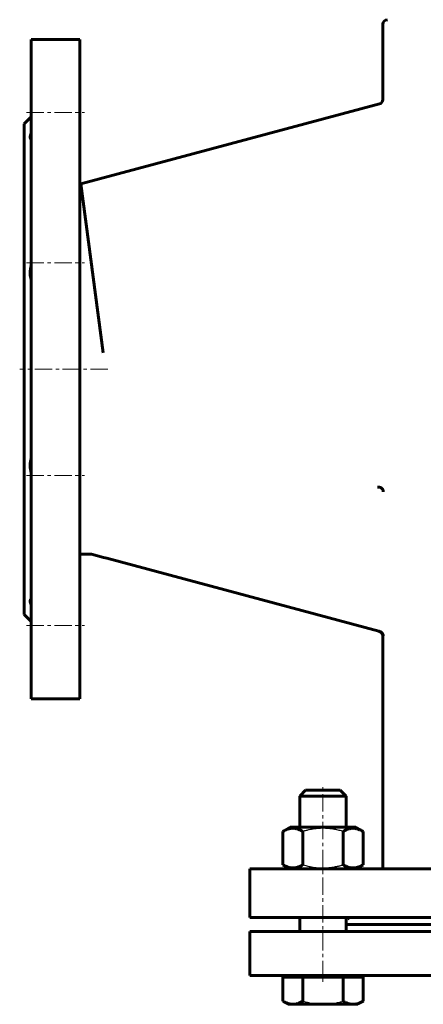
# Model space of a CAD drawing. Header units: millimetres. Extents: x -242 to 242, y -378 to 378.
# Tile 1 of 3: x -242 to -67, y -378 to 48. Entities that reach past the tile are written whole.
import ezdxf

# ---------------------------------------------------------------- set-up
doc = ezdxf.new("R2010")
doc.units = ezdxf.units.MM
for name, pattern in [('K5LT-1', [0]), ('K5LT_AXLED', [12, 7.5, -1.5, 1.5, -1.5]), ('K5LT_BASIC', [0])]:
    doc.linetypes.add(name, pattern=pattern)
doc.layers.add('Системный слой (1)', color=7, linetype='Continuous', true_color=0x6c6c6c)

# ---------------------------------------------------------------- blocks, each defined once
blk = doc.blocks.new('U0')
at = {"layer": 'Системный слой (1)', "color": 143, "linetype": 'K5LT_BASIC', "lineweight": 60, "true_color": 0x33acca}
for p, q in [((-55.92, -343.25), (-100.87, -343.25)), ((35.92, -343.25), (-35.92, -343.25)), ((100.87, -343.25), (55.92, -343.25))]:
    blk.add_line(p, q, dxfattribs=at)
blk = doc.blocks.new('U7')
at = {"layer": 'Системный слой (1)', "color": 143, "linetype": 'K5LT_BASIC', "lineweight": 60, "true_color": 0x33acca}
for p, q in [((-118.37, -285.25), (-110.87, -285.25)), ((-110.87, -285.25), (-103.37, -285.25))]:
    blk.add_line(p, q, dxfattribs=at)
blk = doc.blocks.new('U8')
at = {"layer": 'Системный слой (1)', "color": 143, "linetype": 'K5LT_BASIC', "lineweight": 60, "true_color": 0x33acca}
for p, q in [((-120.87, -301.25), (-120.87, -287.75)), ((-120.87, -346.25), (-120.87, -340.25))]:
    blk.add_line(p, q, dxfattribs=at)
blk = doc.blocks.new('U9')
at = {"layer": 'Системный слой (1)', "color": 143, "linetype": 'K5LT_BASIC', "lineweight": 60, "true_color": 0x33acca}
for p, q in [((-100.87, -301.25), (-100.87, -287.75)), ((-100.87, -346.25), (-100.87, -340.25))]:
    blk.add_line(p, q, dxfattribs=at)
blk = doc.blocks.new('U10')
at = {"layer": 'Системный слой (1)', "color": 143, "linetype": 'K5LT_BASIC', "lineweight": 60, "true_color": 0x33acca}
for p, q in [((-120.87, -287.75), (-110.87, -287.75)), ((-110.87, -287.75), (-100.87, -287.75))]:
    blk.add_line(p, q, dxfattribs=at)
blk = doc.blocks.new('U14')
at = {"layer": 'Системный слой (1)', "color": 143, "linetype": 'K5LT_BASIC', "lineweight": 60, "true_color": 0x33acca}
for p, q in [((-99.44, -340.25), (-99.71, -340.61)), ((-100.19, -340.75), (-100.87, -340.65)), ((-99.71, -340.61), (-100.19, -340.75))]:
    blk.add_line(p, q, dxfattribs=at)
blk = doc.blocks.new('U21')
at = {"layer": 'Системный слой (1)', "color": 143, "linetype": 'K5LT_BASIC', "lineweight": 60, "true_color": 0x33acca}
for p, q in [((-142.5, -346.25), (0, -346.25)), ((0, -346.25), (142.5, -346.25))]:
    blk.add_line(p, q, dxfattribs=at)
blk = doc.blocks.new('U22')
at = {"layer": 'Системный слой (1)', "color": 143, "linetype": 'K5LT_BASIC', "lineweight": 60, "true_color": 0x33acca}
for p, q in [((-142.5, -365.25), (0, -365.25)), ((0, -365.25), (142.5, -365.25))]:
    blk.add_line(p, q, dxfattribs=at)
blk = doc.blocks.new('U37')
at = {"layer": 'Системный слой (1)', "color": 143, "linetype": 'K5LT_BASIC', "lineweight": 60, "true_color": 0x33acca}
for p, q in [((-85, 13.26), (-85, 45.75)), ((-85, -319.25), (-85, -218.53))]:
    blk.add_line(p, q, dxfattribs=at)

msp = doc.modelspace()

# ---------------------------------------------------------------- linework, layer by layer
at = {"layer": 'Системный слой (1)', "color": 143, "linetype": 'K5LT_BASIC', "lineweight": 60, "true_color": 0x33acca}
for p, q in [((-237, 39.25), (-216, 39.25)), ((-237, 39.25), (-237, -245.75)), ((-216, 39.25), (-216, -245.75)), ((-215.53, -23.25), (-86.48, 11.33)), ((-237, 5.75), (-240, 2.75)), ((-240, 2.75), (-240, -209.25)), ((-216, -23.25), (-215.53, -23.25)), ((-215.53, -23.25), (-205.92, -96.25)), ((-216, -183.25), (-210.92, -183.25)), ((-210.92, -183.25), (-210.92, -183.11)), ((-210.92, -183.25), (-205.81, -184.62)), ((-205.81, -184.62), (-204.33, -185.02)), ((-204.33, -185.02), (-86.79, -216.51)), ((-237, -212.25), (-240, -209.25)), ((-86.79, -216.51), (-86.39, -216.62)), ((-237, -245.75), (-216, -245.75)), ((-120.87, -287.75), (-118.37, -285.25)), ((-100.87, -287.75), (-103.37, -285.25)), ((-128.19, -303.02), (-125.12, -301.25)), ((-96.62, -301.25), (-125.12, -301.25)), ((-93.55, -303.02), (-96.62, -301.25)), ((-128.19, -317.48), (-128.19, -303.02)), ((-119.53, -317.48), (-119.53, -303.02)), ((-102.21, -317.48), (-102.21, -303.02)), ((-93.55, -317.48), (-93.55, -303.02)), ((-125.12, -319.25), (-128.19, -317.48)), ((-96.62, -319.25), (-93.55, -317.48)), ((-142.5, -340.25), (-142.5, -319.25)), ((-142.5, -319.25), (142.5, -319.25)), ((-142.5, -340.25), (142.5, -340.25)), ((-142.5, -365.25), (-142.5, -346.25)), ((-125.87, -365.25), (-125.87, -366.05)), ((-95.87, -365.25), (-95.87, -366.05)), ((-128.19, -366.05), (-128.19, -376.41)), ((-128.19, -366.05), (-123.86, -366.05)), ((-123.86, -366.05), (-119.53, -366.05)), ((-119.53, -366.05), (-119.53, -376.41)), ((-119.53, -366.05), (-110.87, -366.05)), ((-110.87, -366.05), (-102.21, -366.05)), ((-102.21, -366.05), (-97.88, -366.05)), ((-102.21, -366.05), (-102.21, -376.41)), ((-97.88, -366.05), (-93.55, -366.05)), ((-93.55, -366.05), (-93.55, -376.41)), ((-128.19, -376.41), (-125.87, -377.75)), ((-125.87, -377.75), (-123.86, -377.75)), ((-123.86, -377.75), (-110.87, -377.75)), ((-110.87, -377.75), (-97.88, -377.75)), ((-97.88, -377.75), (-95.87, -377.75)), ((-93.55, -376.41), (-95.87, -377.75))]:
    msp.add_line(p, q, dxfattribs=at)
at = {"layer": 'Системный слой (1)', "color": 30, "linetype": 'K5LT_AXLED', "lineweight": 18, "true_color": 0xff8000}
for p, q in [((-239, 7.62), (-214, 7.62)), ((-239, -57.33), (-214, -57.33)), ((-203.92, -103.25), (-242, -103.25)), ((-239, -149.17), (-214, -149.17)), ((-239, -214.12), (-214, -214.12)), ((-110.87, -366.45), (-110.87, -283.25)), ((-110.87, -368.05), (-110.87, -363.25))]:
    msp.add_line(p, q, dxfattribs=at)
at = {"layer": 'Системный слой (1)', "color": 143, "linetype": 'K5LT_BASIC', "lineweight": 60, "true_color": 0x33acca}
for centre, start, end in [((-83, 45.75), 90, 180), ((-87, 13.26), 285, 0), ((-87, -218.53), 0, 75)]:
    msp.add_arc(centre, 2, start, end, dxfattribs=at)
for points, knots in [([(-237, -3.81), (-237.09, -3.78), (-237.23, -3.71), (-237.37, -3.55), (-237.45, -3.38), (-237.5, -3.16), (-237.5, -2.9), (-237.46, -2.63), (-237.39, -2.32), (-237.25, -1.91), (-237.1, -1.56), (-237, -1.37)], [0, 0, 0, 0, 1.67128, 2.898949, 4.018948, 5.263603, 6.616926, 7.67027, 8.746775, 10.192098, 12, 12, 12, 12]), ([(-237, -64.51), (-237.09, -64.28), (-237.23, -63.87), (-237.36, -63.3), (-237.44, -62.79), (-237.49, -62.24), (-237.51, -61.64), (-237.48, -61.05), (-237.43, -60.56), (-237.35, -59.99), (-237.22, -59.36), (-237.08, -58.85), (-237, -58.6)], [0, 0, 0, 0, 1.810553, 3.140528, 4.041584, 5.353882, 6.794495, 7.926451, 9.084267, 9.868039, 11.432672, 13, 13, 13, 13]), ([(-237, -147.9), (-237.09, -147.61), (-237.23, -147.1), (-237.36, -146.45), (-237.44, -145.87), (-237.49, -145.29), (-237.51, -144.68), (-237.48, -144.11), (-237.43, -143.65), (-237.35, -143.14), (-237.22, -142.6), (-237.08, -142.19), (-237, -141.99)], [0, 0, 0, 0, 1.810553, 3.140528, 4.041584, 5.353882, 6.794495, 7.926451, 9.084267, 9.868039, 11.432672, 13, 13, 13, 13]), ([(-87.31, -154.31), (-87.19, -154.28), (-87.01, -154.25), (-86.77, -154.25), (-86.57, -154.26), (-86.35, -154.3), (-86.11, -154.37), (-85.86, -154.48), (-85.64, -154.62), (-85.44, -154.78), (-85.26, -154.96), (-85.11, -155.18), (-84.98, -155.4), (-84.9, -155.61), (-84.85, -155.78), (-84.81, -155.99), (-84.8, -156.14), (-84.8, -156.24)], [0, 0, 0, 0, 1.832726, 2.670004, 3.614073, 4.720596, 5.993706, 7.270686, 8.77408, 9.824238, 11.132675, 12.47846, 13.787111, 14.879087, 15.750139, 16.471683, 18, 18, 18, 18]), ([(-237, -205.13), (-237.09, -204.95), (-237.23, -204.65), (-237.36, -204.28), (-237.44, -203.99), (-237.49, -203.71), (-237.51, -203.45), (-237.48, -203.23), (-237.42, -203.06), (-237.32, -202.89), (-237.18, -202.77), (-237.06, -202.71), (-237, -202.69)], [0, 0, 0, 0, 1.810553, 3.140528, 4.041584, 5.353882, 6.794495, 7.926451, 9.084267, 10.25917, 11.824376, 13, 13, 13, 13]), ([(-86.39, -216.62), (-86.26, -216.65), (-86.04, -216.74), (-85.81, -216.87), (-85.63, -216.99), (-85.5, -217.11), (-85.36, -217.25), (-85.24, -217.39), (-85.12, -217.57), (-85.01, -217.78), (-84.88, -218.07), (-84.82, -218.34), (-84.8, -218.54), (-84.8, -218.58)], [0, 0, 0, 0, 1.754844, 3.131787, 3.614663, 4.886465, 5.711751, 6.677327, 7.786066, 9.141113, 10.570598, 13.219692, 14, 14, 14, 14]), ([(-119.53, -303.02), (-119.86, -302.83), (-120.36, -302.57), (-121.09, -302.25), (-121.59, -302.06), (-122.13, -301.9), (-122.53, -301.81), (-122.91, -301.75), (-123.27, -301.71), (-123.71, -301.68), (-124.21, -301.69), (-124.69, -301.73), (-125.16, -301.81), (-125.7, -301.93), (-126.36, -302.14), (-127.22, -302.5), (-127.85, -302.83), (-128.19, -303.02)], [0, 0, 0, 0, 2.151505, 3.128273, 4.613199, 5.275973, 6.508307, 7.062235, 7.620707, 8.715255, 9.746093, 10.721757, 11.68135, 12.629021, 14.021816, 15.820381, 18, 18, 18, 18]), ([(-93.55, -303.02), (-93.88, -302.83), (-94.37, -302.57), (-95.11, -302.25), (-95.61, -302.06), (-96.15, -301.9), (-96.55, -301.81), (-96.93, -301.75), (-97.29, -301.71), (-97.73, -301.68), (-98.23, -301.69), (-98.71, -301.73), (-99.18, -301.81), (-99.71, -301.93), (-100.38, -302.14), (-101.24, -302.5), (-101.86, -302.83), (-102.21, -303.02)], [0, 0, 0, 0, 2.151505, 3.128273, 4.613199, 5.275973, 6.508307, 7.062235, 7.620707, 8.715255, 9.746093, 10.721757, 11.68135, 12.629021, 14.021816, 15.820381, 18, 18, 18, 18]), ([(-128.19, -317.48), (-127.85, -317.67), (-127.36, -317.93), (-126.62, -318.25), (-126.12, -318.44), (-125.58, -318.6), (-125.18, -318.69), (-124.8, -318.75), (-124.44, -318.79), (-124.01, -318.82), (-123.5, -318.81), (-123.02, -318.77), (-122.55, -318.69), (-122.02, -318.57), (-121.35, -318.36), (-120.49, -318), (-119.87, -317.67), (-119.53, -317.48)], [0, 0, 0, 0, 2.151505, 3.128273, 4.613199, 5.275973, 6.508307, 7.062235, 7.620707, 8.715255, 9.746093, 10.721757, 11.68135, 12.629021, 14.021816, 15.820381, 18, 18, 18, 18]), ([(-102.21, -317.48), (-101.87, -317.67), (-101.38, -317.93), (-100.64, -318.25), (-100.14, -318.44), (-99.6, -318.6), (-99.2, -318.69), (-98.82, -318.75), (-98.46, -318.79), (-98.02, -318.82), (-97.52, -318.81), (-97.04, -318.77), (-96.57, -318.69), (-96.04, -318.57), (-95.37, -318.36), (-94.51, -318), (-93.89, -317.67), (-93.55, -317.48)], [0, 0, 0, 0, 2.151505, 3.128273, 4.613199, 5.275973, 6.508307, 7.062235, 7.620707, 8.715255, 9.746093, 10.721757, 11.68135, 12.629021, 14.021816, 15.820381, 18, 18, 18, 18]), ([(-128.19, -376.41), (-127.9, -376.58), (-127.45, -376.81), (-126.85, -377.09), (-126.33, -377.3), (-125.78, -377.48), (-125.21, -377.62), (-124.67, -377.71), (-124.22, -377.74), (-123.95, -377.75), (-123.86, -377.75)], [0, 0, 0, 0, 2.252928, 3.459931, 4.601583, 6.251147, 7.632469, 8.944259, 10.309009, 11, 11, 11, 11]), ([(-123.86, -377.75), (-123.66, -377.75), (-123.26, -377.73), (-122.69, -377.65), (-122.11, -377.53), (-121.54, -377.35), (-120.76, -377.06), (-120.09, -376.73), (-119.62, -376.46), (-119.53, -376.41)], [0, 0, 0, 0, 1.36521, 2.675526, 3.901165, 5.350092, 6.613858, 9.361527, 10, 10, 10, 10]), ([(-102.21, -376.41), (-101.92, -376.58), (-101.47, -376.81), (-100.87, -377.09), (-100.35, -377.3), (-99.8, -377.48), (-99.23, -377.62), (-98.69, -377.71), (-98.24, -377.74), (-97.97, -377.75), (-97.88, -377.75)], [0, 0, 0, 0, 2.252928, 3.459931, 4.601583, 6.251147, 7.632469, 8.944259, 10.309009, 11, 11, 11, 11]), ([(-97.88, -377.75), (-97.67, -377.75), (-97.28, -377.73), (-96.71, -377.65), (-96.13, -377.53), (-95.56, -377.35), (-94.77, -377.06), (-94.11, -376.73), (-93.63, -376.46), (-93.55, -376.41)], [0, 0, 0, 0, 1.36521, 2.675526, 3.901165, 5.350092, 6.613858, 9.361527, 10, 10, 10, 10])]:
    msp.add_open_spline(points, degree=3, knots=knots, dxfattribs=at)
at = {"layer": 'Системный слой (1)', "color": 7, "linetype": 'K5LT-1'}
for points, knots in [([(-102.21, -303.02), (-102.61, -302.91), (-103.64, -302.62), (-105.51, -302.19), (-107.4, -301.89), (-108.86, -301.76), (-109.67, -301.71), (-110.19, -301.69), (-110.63, -301.68), (-111.1, -301.68), (-111.7, -301.69), (-112.41, -301.73), (-113.44, -301.8), (-114.92, -301.97), (-116.61, -302.28), (-118.19, -302.65), (-119.08, -302.89), (-119.53, -303.02)], [0, 0, 0, 0, 3.152296, 8.024027, 14.430358, 17.4743, 18.996271, 20.518242, 21.409855, 22.301468, 24.084694, 25.867919, 27.651145, 31.792504, 37.072525, 40.536262, 44, 44, 44, 44]), ([(-119.53, -317.48), (-119.12, -317.59), (-118.09, -317.88), (-116.22, -318.31), (-114.33, -318.61), (-112.88, -318.74), (-112.07, -318.79), (-111.54, -318.81), (-111.1, -318.82), (-110.63, -318.82), (-110.03, -318.81), (-109.32, -318.77), (-108.3, -318.7), (-106.81, -318.53), (-105.12, -318.22), (-103.54, -317.85), (-102.65, -317.61), (-102.21, -317.48)], [0, 0, 0, 0, 3.152296, 8.024027, 14.430358, 17.4743, 18.996271, 20.518242, 21.409855, 22.301468, 24.084694, 25.867919, 27.651145, 31.792504, 37.072525, 40.536262, 44, 44, 44, 44]), ([(-119.53, -376.41), (-119.34, -376.46), (-118.86, -376.6), (-117.94, -376.84), (-116.66, -377.14), (-115.31, -377.39), (-114.05, -377.56), (-113.17, -377.65), (-112.46, -377.7), (-111.93, -377.73), (-111.4, -377.75), (-111.04, -377.75), (-110.87, -377.75)], [0, 0, 0, 0, 1.432862, 3.725441, 7.16431, 11.338281, 14.003711, 16.66914, 18.001855, 19.33457, 20.667285, 22, 22, 22, 22]), ([(-110.87, -377.75), (-110.62, -377.75), (-110.14, -377.74), (-109.41, -377.71), (-108.69, -377.66), (-107.78, -377.58), (-106.7, -377.43), (-105.25, -377.18), (-103.75, -376.84), (-102.68, -376.55), (-102.21, -376.41)], [0, 0, 0, 0, 1.818464, 3.636928, 5.455392, 7.273856, 10.465691, 13.657526, 18.304216, 22, 22, 22, 22])]:
    msp.add_open_spline(points, degree=3, knots=knots, dxfattribs=at)

# ---------------------------------------------------------------- block references
at = {"layer": 'Системный слой (1)'}
for name in ['U37', 'U8', 'U10', 'U7', 'U9', 'U14', 'U0', 'U21', 'U22']:
    msp.add_blockref(name, (0, 0), dxfattribs=at)

doc.saveas('drawing.dxf')
